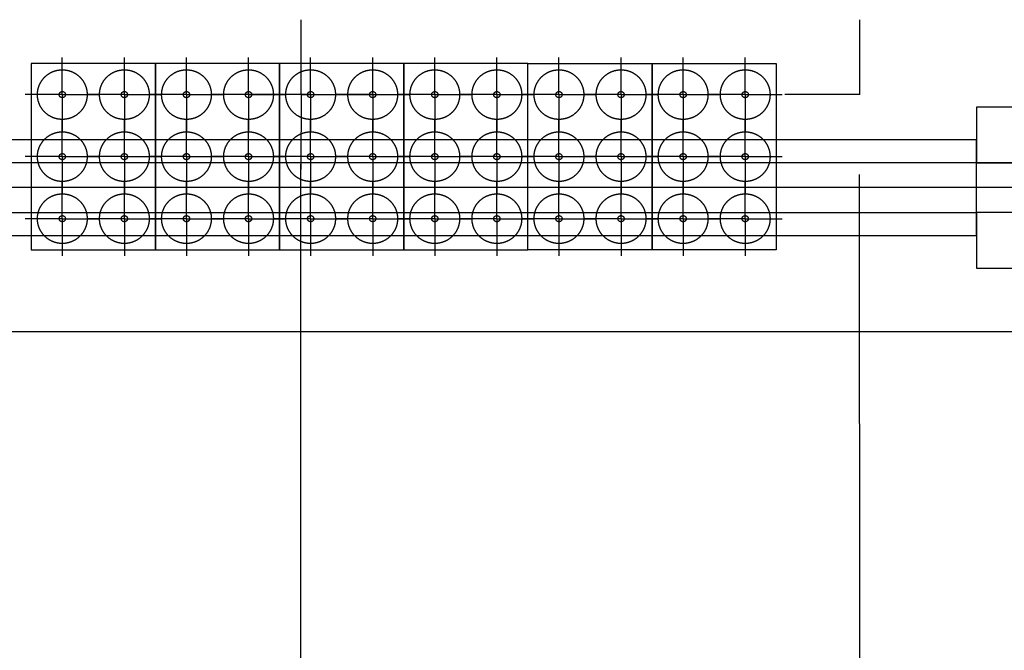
# Model space of a CAD drawing. Extents: x -1507204116 to 3732041488, y -170180604 to 62810664.
# Tile 35 of 54: x 120726 to 128656, y 4138 to 9221. Entities that reach past the tile are written whole.
import ezdxf

# ---------------------------------------------------------------- set-up
doc = ezdxf.new("R2010")
doc.units = 0
doc.header["$LTSCALE"] = 1000
doc.header["$MEASUREMENT"] = 0
doc.linetypes.add('CSN_CARKOVANA', pattern=[7.5, 5, -2.5])
doc.linetypes.add('CSN_CERCHOVANA', pattern=[10.7, 5, -2.5, 0.7, -2.5])
for name, color, linetype in [('_BUDOVY', 2, 'CONTINUOUS'), ('_ZAŘÍZENÍ', 7, 'CONTINUOUS'), ('NEVID', 8, 'CSN_CARKOVANA'), ('OSY', 6, 'CSN_CERCHOVANA'), ('SILNA', 7, 'CONTINUOUS')]:
    doc.layers.add(name, color=color, linetype=linetype)

msp = doc.modelspace()

# ---------------------------------------------------------------- linework, layer by layer
at = {"layer": '_BUDOVY', "color": 0, "lineweight": -2}
for p, q in [((120818.9, 8867), (120818.9, 7367)), ((121818.9, 8867), (121818.9, 7367)), ((122818.9, 8867), (122818.9, 7367)), ((123818.9, 8867), (123818.9, 7367))]:
    msp.add_line(p, q, dxfattribs=at)
at = {"layer": '_ZAŘÍZENÍ', "color": 0, "lineweight": -2}
for p, q in [((122993, 8617), (122993, 9221)), ((127493, 8617), (127493, 9221)), ((122993, 8617), (122389, 8617)), ((122993, 8617), (122989.1, 8013)), ((122993, 8617), (123597, 8617)), ((122993, 8617), (123597, 8617)), ((127493, 8617), (126889, 8617)), ((122993, -1283), (122989.1, 8055.3)), ((127493, 217), (127489.1, 7974.1)), ((136913, 7867), (93583, 7867)), ((116993, 6707), (133493, 6707))]:
    msp.add_line(p, q, dxfattribs=at)
for points in [[(130783, 8067), (130783, 8517), (128433, 8517), (128433, 8067)], [(128433, 7482), (128433, 8252), (110833, 8252), (110833, 7482)], [(130783, 7217), (130783, 7667), (128433, 7667), (128433, 7217)]]:
    msp.add_lwpolyline(points, close=True, dxfattribs=at)
for points in [[(128433, 8067), (110833, 8067)], [(133783, 8067), (128433, 8067)], [(110833, 7667), (128433, 7667)], [(133783, 7667), (128433, 7667)]]:
    msp.add_lwpolyline(points, dxfattribs=at)
at = {"layer": 'NEVID', "color": 0, "lineweight": -2}
for centre, radius in [((121068.9, 8617), 200), ((121568.9, 8617), 200), ((122068.9, 8617), 200), ((122568.9, 8617), 200), ((123068.9, 8617), 200), ((123568.9, 8617), 200), ((124068.9, 8617), 200), ((124568.9, 8617), 200), ((125068.9, 8617), 200), ((125568.9, 8617), 200), ((126068.9, 8617), 200), ((126568.9, 8617), 200), ((121068.9, 8617), 25), ((121568.9, 8617), 25), ((122068.9, 8617), 25), ((122568.9, 8617), 25), ((123068.9, 8617), 25), ((123568.9, 8617), 25), ((124068.9, 8617), 25), ((124568.9, 8617), 25), ((125068.9, 8617), 25), ((125568.9, 8617), 25), ((126068.9, 8617), 25), ((126568.9, 8617), 25), ((121068.9, 8117), 200), ((121568.9, 8117), 200), ((122068.9, 8117), 200), ((122568.9, 8117), 200), ((123068.9, 8117), 200), ((123568.9, 8117), 200), ((124068.9, 8117), 200), ((124568.9, 8117), 200), ((125068.9, 8117), 200), ((125568.9, 8117), 200), ((126068.9, 8117), 200), ((126568.9, 8117), 200), ((121068.9, 8117), 25), ((121568.9, 8117), 25), ((122068.9, 8117), 25), ((122568.9, 8117), 25), ((123068.9, 8117), 25), ((123568.9, 8117), 25), ((124068.9, 8117), 25), ((124568.9, 8117), 25), ((125068.9, 8117), 25), ((125568.9, 8117), 25), ((126068.9, 8117), 25), ((126568.9, 8117), 25), ((121068.9, 7617), 200), ((121568.9, 7617), 200), ((122068.9, 7617), 200), ((122568.9, 7617), 200), ((123068.9, 7617), 200), ((123568.9, 7617), 200), ((124068.9, 7617), 200), ((124568.9, 7617), 200), ((125068.9, 7617), 200), ((125568.9, 7617), 200), ((126068.9, 7617), 200), ((126568.9, 7617), 200), ((121068.9, 7617), 25), ((121568.9, 7617), 25), ((122068.9, 7617), 25), ((122568.9, 7617), 25), ((123068.9, 7617), 25), ((123568.9, 7617), 25), ((124068.9, 7617), 25), ((124568.9, 7617), 25), ((125068.9, 7617), 25), ((125568.9, 7617), 25), ((126068.9, 7617), 25), ((126568.9, 7617), 25)]:
    msp.add_circle(centre, radius, dxfattribs=at)
at = {"layer": 'OSY', "color": 0, "lineweight": -2}
for p, q in [((121068.9, 8617), (121068.9, 8915.5)), ((121568.9, 8617), (121568.9, 8915.5)), ((122068.9, 8617), (122068.9, 8915.5)), ((122568.9, 8617), (122568.9, 8915.5)), ((123068.9, 8617), (123068.9, 8915.5)), ((123568.9, 8617), (123568.9, 8915.5)), ((124068.9, 8617), (124068.9, 8915.5)), ((124568.9, 8617), (124568.9, 8915.5)), ((125068.9, 8617), (125068.9, 8915.5)), ((125568.9, 8617), (125568.9, 8915.5)), ((126068.9, 8617), (126068.9, 8915.5)), ((126568.9, 8617), (126568.9, 8915.5)), ((121068.9, 8617), (120770.5, 8617)), ((121068.9, 8617), (121068.9, 8318.5)), ((121068.9, 8617), (121367.4, 8617)), ((121568.9, 8617), (121270.5, 8617)), ((121568.9, 8617), (121568.9, 8318.5)), ((121568.9, 8617), (121867.4, 8617)), ((122068.9, 8617), (121770.5, 8617)), ((122068.9, 8617), (122068.9, 8318.5)), ((122068.9, 8617), (122367.4, 8617)), ((122568.9, 8617), (122270.5, 8617)), ((122568.9, 8617), (122568.9, 8318.5)), ((122568.9, 8617), (122867.4, 8617)), ((123068.9, 8617), (122770.5, 8617)), ((123068.9, 8617), (123068.9, 8318.5)), ((123068.9, 8617), (123367.4, 8617)), ((123568.9, 8617), (123270.5, 8617)), ((123568.9, 8617), (123568.9, 8318.5)), ((123568.9, 8617), (123867.4, 8617)), ((124068.9, 8617), (123770.5, 8617)), ((124068.9, 8617), (124068.9, 8318.5)), ((124068.9, 8617), (124367.4, 8617)), ((124568.9, 8617), (124270.5, 8617)), ((124568.9, 8617), (124568.9, 8318.5)), ((124568.9, 8617), (124867.4, 8617)), ((125068.9, 8617), (124770.5, 8617)), ((125068.9, 8617), (125367.4, 8617)), ((125068.9, 8617), (125068.9, 8318.5)), ((125568.9, 8617), (125270.5, 8617)), ((125568.9, 8617), (125867.4, 8617)), ((125568.9, 8617), (125568.9, 8318.5)), ((126068.9, 8617), (125770.5, 8617)), ((126068.9, 8617), (126367.4, 8617)), ((126068.9, 8617), (126068.9, 8318.5)), ((126568.9, 8617), (126270.5, 8617)), ((126568.9, 8617), (126867.4, 8617)), ((126568.9, 8617), (126568.9, 8318.5)), ((121068.9, 8117), (121068.9, 8415.5)), ((121568.9, 8117), (121568.9, 8415.5)), ((122068.9, 8117), (122068.9, 8415.5)), ((122568.9, 8117), (122568.9, 8415.5)), ((123068.9, 8117), (123068.9, 8415.5)), ((123568.9, 8117), (123568.9, 8415.5)), ((124068.9, 8117), (124068.9, 8415.5)), ((124568.9, 8117), (124568.9, 8415.5)), ((125068.9, 8117), (125068.9, 8415.5)), ((125568.9, 8117), (125568.9, 8415.5)), ((126068.9, 8117), (126068.9, 8415.5)), ((126568.9, 8117), (126568.9, 8415.5)), ((121068.9, 8117), (120770.5, 8117)), ((121068.9, 8117), (121068.9, 7818.5)), ((121068.9, 8117), (121367.4, 8117)), ((121568.9, 8117), (121270.5, 8117)), ((121568.9, 8117), (121568.9, 7818.5)), ((121568.9, 8117), (121867.4, 8117)), ((122068.9, 8117), (121770.5, 8117)), ((122068.9, 8117), (122068.9, 7818.5)), ((122068.9, 8117), (122367.4, 8117)), ((122568.9, 8117), (122270.5, 8117)), ((122568.9, 8117), (122568.9, 7818.5)), ((122568.9, 8117), (122867.4, 8117)), ((123068.9, 8117), (122770.5, 8117)), ((123068.9, 8117), (123068.9, 7818.5)), ((123068.9, 8117), (123367.4, 8117)), ((123568.9, 8117), (123270.5, 8117)), ((123568.9, 8117), (123568.9, 7818.5)), ((123568.9, 8117), (123867.4, 8117)), ((124068.9, 8117), (123770.5, 8117)), ((124068.9, 8117), (124068.9, 7818.5)), ((124068.9, 8117), (124367.4, 8117)), ((124568.9, 8117), (124270.5, 8117)), ((124568.9, 8117), (124568.9, 7818.5)), ((124568.9, 8117), (124867.4, 8117)), ((125068.9, 8117), (124770.5, 8117)), ((125068.9, 8117), (125367.4, 8117)), ((125068.9, 8117), (125068.9, 7818.5)), ((125568.9, 8117), (125270.5, 8117)), ((125568.9, 8117), (125867.4, 8117)), ((125568.9, 8117), (125568.9, 7818.5)), ((126068.9, 8117), (125770.5, 8117)), ((126068.9, 8117), (126367.4, 8117)), ((126068.9, 8117), (126068.9, 7818.5)), ((126568.9, 8117), (126270.5, 8117)), ((126568.9, 8117), (126867.4, 8117)), ((126568.9, 8117), (126568.9, 7818.5)), ((121068.9, 7617), (121068.9, 7915.5)), ((121568.9, 7617), (121568.9, 7915.5)), ((122068.9, 7617), (122068.9, 7915.5)), ((122568.9, 7617), (122568.9, 7915.5)), ((123068.9, 7617), (123068.9, 7915.5)), ((123568.9, 7617), (123568.9, 7915.5)), ((124068.9, 7617), (124068.9, 7915.5)), ((124568.9, 7617), (124568.9, 7915.5)), ((125068.9, 7617), (125068.9, 7915.5)), ((125568.9, 7617), (125568.9, 7915.5)), ((126068.9, 7617), (126068.9, 7915.5)), ((126568.9, 7617), (126568.9, 7915.5)), ((121068.9, 7617), (120770.5, 7617)), ((121068.9, 7617), (121068.9, 7318.5)), ((121068.9, 7617), (121367.4, 7617)), ((121568.9, 7617), (121270.5, 7617)), ((121568.9, 7617), (121568.9, 7318.5)), ((121568.9, 7617), (121867.4, 7617)), ((122068.9, 7617), (121770.5, 7617)), ((122068.9, 7617), (122068.9, 7318.5)), ((122068.9, 7617), (122367.4, 7617)), ((122568.9, 7617), (122270.5, 7617)), ((122568.9, 7617), (122568.9, 7318.5)), ((122568.9, 7617), (122867.4, 7617)), ((123068.9, 7617), (122770.5, 7617)), ((123068.9, 7617), (123068.9, 7318.5)), ((123068.9, 7617), (123367.4, 7617)), ((123568.9, 7617), (123270.5, 7617)), ((123568.9, 7617), (123568.9, 7318.5)), ((123568.9, 7617), (123867.4, 7617)), ((124068.9, 7617), (123770.5, 7617)), ((124068.9, 7617), (124068.9, 7318.5)), ((124068.9, 7617), (124367.4, 7617)), ((124568.9, 7617), (124270.5, 7617)), ((124568.9, 7617), (124568.9, 7318.5)), ((124568.9, 7617), (124867.4, 7617)), ((125068.9, 7617), (124770.5, 7617)), ((125068.9, 7617), (125367.4, 7617)), ((125068.9, 7617), (125068.9, 7318.5)), ((125568.9, 7617), (125270.5, 7617)), ((125568.9, 7617), (125867.4, 7617)), ((125568.9, 7617), (125568.9, 7318.5)), ((126068.9, 7617), (125770.5, 7617)), ((126068.9, 7617), (126367.4, 7617)), ((126068.9, 7617), (126068.9, 7318.5)), ((126568.9, 7617), (126270.5, 7617)), ((126568.9, 7617), (126867.4, 7617)), ((126568.9, 7617), (126568.9, 7318.5))]:
    msp.add_line(p, q, dxfattribs=at)
at = {"layer": 'SILNA', "color": 0, "lineweight": -2}
for p, q in [((121818.9, 8867), (120818.9, 8867)), ((121818.9, 7367), (121818.9, 8867)), ((122818.9, 8867), (121818.9, 8867)), ((122818.9, 7367), (122818.9, 8867)), ((123818.9, 8867), (122818.9, 8867)), ((124818.9, 8867), (123818.9, 8867)), ((123818.9, 7367), (123818.9, 8867)), ((124818.9, 7367), (124818.9, 8867)), ((120818.9, 7367), (121818.9, 7367)), ((121818.9, 7367), (122818.9, 7367)), ((122818.9, 7367), (123818.9, 7367)), ((123818.9, 7367), (124818.9, 7367))]:
    msp.add_line(p, q, dxfattribs=at)
for points in [[(125818.9, 7367), (124818.9, 7367), (124818.9, 8867), (125818.9, 8867)], [(126818.9, 7367), (125818.9, 7367), (125818.9, 8867), (126818.9, 8867)]]:
    msp.add_lwpolyline(points, close=True, dxfattribs=at)

doc.saveas('drawing.dxf')
